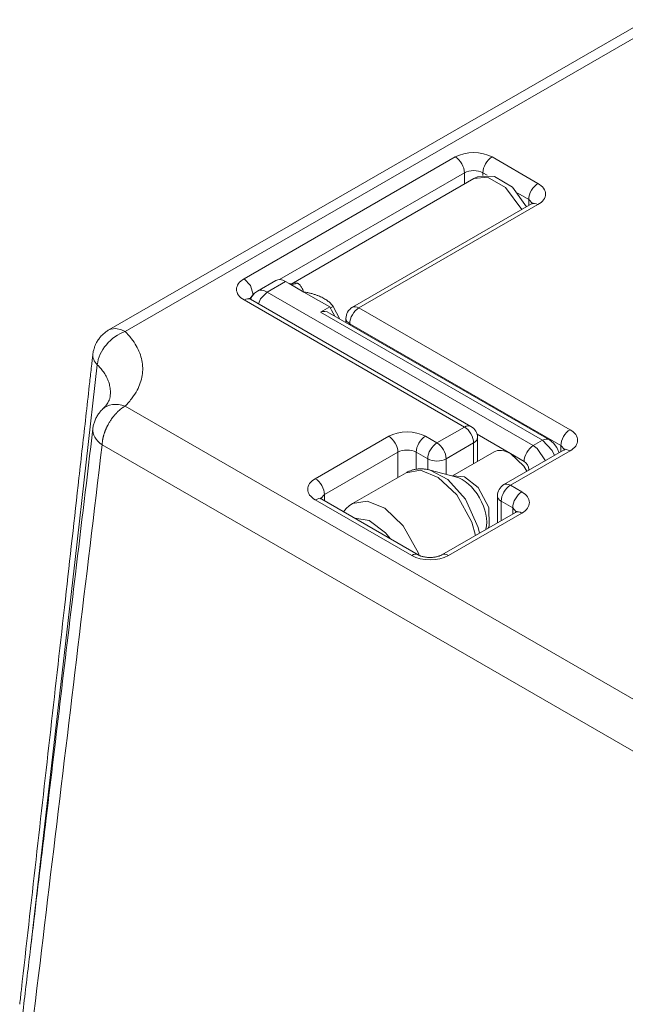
# Model space of a CAD drawing. Header units: millimetres. Extents: x 0 to 594, y 0 to 420.
# Tile 26 of 28: x 444 to 481, y 320 to 381. Entities that reach past the tile are written whole.
import ezdxf

# ---------------------------------------------------------------- set-up
doc = ezdxf.new("R2010")
doc.units = ezdxf.units.MM
doc.linetypes.add('K5LT_THIN', pattern=[0])
doc.layers.add('Системный слой (1)', color=7, linetype='Continuous', true_color=0x6c6c6c)

# ---------------------------------------------------------------- blocks, each defined once
blk = doc.blocks.new('U94')
at = {"layer": 'Системный слой (1)', "color": 7, "linetype": 'K5LT_THIN', "lineweight": 18, "true_color": 0xffffff}
for p, q in [((449.244, 362.096), (449.132, 362.044)), ((449.132, 362.044), (449.132, 362.044)), ((449.559, 362.136), (449.244, 362.096)), ((449.913, 362.051), (449.559, 362.136)), ((450.132, 361.945), (449.913, 362.051))]:
    blk.add_line(p, q, dxfattribs=at)
blk = doc.blocks.new('U131')
at = {"layer": 'Системный слой (1)', "color": 7, "linetype": 'K5LT_THIN', "lineweight": 18, "true_color": 0xffffff}
for p, q in [((458.28, 364.442), (458.101, 364.308)), ((457.959, 364.136), (457.86, 363.936)), ((458.101, 364.308), (457.959, 364.136))]:
    blk.add_line(p, q, dxfattribs=at)
blk = doc.blocks.new('U132')
at = {"layer": 'Системный слой (1)', "color": 7, "linetype": 'K5LT_THIN', "lineweight": 18, "true_color": 0xffffff}
for p, q in [((462.046, 363.861), (461.143, 364.383)), ((462.743, 363.459), (462.046, 363.861))]:
    blk.add_line(p, q, dxfattribs=at)
blk = doc.blocks.new('U133')
at = {"layer": 'Системный слой (1)', "color": 7, "linetype": 'K5LT_THIN', "lineweight": 18, "true_color": 0xffffff}
for p, q in [((462.844, 363.273), (462.743, 363.459)), ((462.946, 363.087), (462.844, 363.273)), ((463.047, 362.901), (462.946, 363.087))]:
    blk.add_line(p, q, dxfattribs=at)
blk = doc.blocks.new('U134')
at = {"layer": 'Системный слой (1)', "color": 7, "linetype": 'K5LT_THIN', "lineweight": 18, "true_color": 0xffffff}
for p, q in [((460.24, 364.904), (460.012, 365.036)), ((461.143, 364.383), (460.24, 364.904))]:
    blk.add_line(p, q, dxfattribs=at)
blk = doc.blocks.new('U135')
at = {"layer": 'Системный слой (1)', "color": 7, "linetype": 'K5LT_THIN', "lineweight": 18, "true_color": 0xffffff}
for p, q in [((473.871, 354.422), (474.699, 353.634)), ((474.699, 353.634), (474.895, 353.324))]:
    blk.add_line(p, q, dxfattribs=at)
blk = doc.blocks.new('U136')
at = {"layer": 'Системный слой (1)', "color": 7, "linetype": 'K5LT_THIN', "lineweight": 18, "true_color": 0xffffff}
for p, q in [((471.853, 371.488), (471.622, 371.38)), ((472.884, 371.511), (471.853, 371.488)), ((474.006, 370.84), (472.884, 371.511)), ((474.87, 369.639), (474.006, 370.84))]:
    blk.add_line(p, q, dxfattribs=at)
blk = doc.blocks.new('U137')
at = {"layer": 'Системный слой (1)', "color": 7, "linetype": 'K5LT_THIN', "lineweight": 18, "true_color": 0xffffff}
for p, q in [((476.251, 355.278), (476.522, 355.066)), ((476.522, 355.066), (476.735, 354.788)), ((476.735, 354.788), (476.877, 354.468))]:
    blk.add_line(p, q, dxfattribs=at)
blk = doc.blocks.new('U138')
at = {"layer": 'Системный слой (1)', "color": 7, "linetype": 'K5LT_THIN', "lineweight": 18, "true_color": 0xffffff}
for p, q in [((463.595, 350.827), (463.756, 351.022)), ((463.756, 351.022), (463.943, 351.192)), ((463.943, 351.192), (464.151, 351.334))]:
    blk.add_line(p, q, dxfattribs=at)
blk = doc.blocks.new('U161')
at = {"layer": 'Системный слой (1)', "color": 7, "linetype": 'K5LT_THIN', "lineweight": 18, "true_color": 0xffffff}
for p, q in [((457.466, 365.199), (457.866, 364.777)), ((457.866, 364.777), (458.032, 364.234))]:
    blk.add_line(p, q, dxfattribs=at)
blk = doc.blocks.new('U164')
at = {"layer": 'Системный слой (1)', "color": 7, "linetype": 'K5LT_THIN', "lineweight": 18, "true_color": 0xffffff}
for p, q in [((448.417, 359.899), (447.053, 347.884)), ((447.053, 347.884), (445.683, 335.874)), ((445.683, 335.874), (444.303, 323.874))]:
    blk.add_line(p, q, dxfattribs=at)
blk = doc.blocks.new('U166')
at = {"layer": 'Системный слой (1)', "color": 7, "linetype": 'K5LT_THIN', "lineweight": 18, "true_color": 0xffffff}
for p, q in [((464.151, 351.334), (465.046, 351.486)), ((465.046, 351.486), (466.131, 351.045)), ((466.131, 351.045), (467.273, 349.966)), ((467.273, 349.966), (468.204, 348.286)), ((468.204, 348.286), (468.253, 348.141))]:
    blk.add_line(p, q, dxfattribs=at)
blk = doc.blocks.new('U167')
at = {"layer": 'Системный слой (1)', "color": 7, "linetype": 'K5LT_THIN', "lineweight": 18, "true_color": 0xffffff}
for p, q in [((468.927, 353.401), (470.016, 352.825)), ((470.016, 352.825), (471.115, 351.606)), ((471.115, 351.606), (471.889, 349.869)), ((471.889, 349.869), (471.964, 349.509))]:
    blk.add_line(p, q, dxfattribs=at)
blk = doc.blocks.new('U168')
at = {"layer": 'Системный слой (1)', "color": 7, "linetype": 'K5LT_THIN', "lineweight": 18, "true_color": 0xffffff}
for p, q in [((467.448, 353.238), (468.343, 353.39)), ((468.343, 353.39), (469.428, 352.948)), ((469.428, 352.948), (470.57, 351.869)), ((470.57, 351.869), (471.501, 350.189)), ((471.501, 350.189), (471.725, 349.371))]:
    blk.add_line(p, q, dxfattribs=at)
blk = doc.blocks.new('U169')
at = {"layer": 'Системный слой (1)', "color": 7, "linetype": 'K5LT_THIN', "lineweight": 18, "true_color": 0xffffff}
for p, q in [((475.851, 355.238), (476.451, 354.605)), ((476.451, 354.605), (476.593, 354.304))]:
    blk.add_line(p, q, dxfattribs=at)
blk = doc.blocks.new('U170')
at = {"layer": 'Системный слой (1)', "color": 7, "linetype": 'K5LT_THIN', "lineweight": 18, "true_color": 0xffffff}
for p, q in [((475.519, 354.738), (475.285, 354.912)), ((476.027, 353.978), (475.519, 354.738))]:
    blk.add_line(p, q, dxfattribs=at)
blk = doc.blocks.new('U171')
at = {"layer": 'Системный слой (1)', "color": 7, "linetype": 'K5LT_THIN', "lineweight": 18, "true_color": 0xffffff}
for p, q in [((470.32, 353.037), (471.045, 352.98)), ((471.045, 352.98), (471.879, 352.324)), ((471.879, 352.324), (472.538, 351.092)), ((472.538, 351.092), (472.562, 349.967)), ((472.562, 349.967), (472.496, 349.816))]:
    blk.add_line(p, q, dxfattribs=at)
blk = doc.blocks.new('U172')
at = {"layer": 'Системный слой (1)', "color": 7, "linetype": 'K5LT_THIN', "lineweight": 18, "true_color": 0xffffff}
for p, q in [((458.88, 364.383), (458.48, 363.961)), ((458.48, 363.961), (458.35, 363.653))]:
    blk.add_line(p, q, dxfattribs=at)
blk = doc.blocks.new('U173')
at = {"layer": 'Системный слой (1)', "color": 7, "linetype": 'K5LT_THIN', "lineweight": 18, "true_color": 0xffffff}
for p, q in [((460.483, 364.922), (460.36, 364.875)), ((460.613, 364.946), (460.483, 364.922)), ((460.742, 364.929), (460.613, 364.946))]:
    blk.add_line(p, q, dxfattribs=at)
blk = doc.blocks.new('U174')
at = {"layer": 'Системный слой (1)', "color": 7, "linetype": 'K5LT_THIN', "lineweight": 18, "true_color": 0xffffff}
for p, q in [((464.289, 350.426), (465.177, 350.284)), ((465.177, 350.284), (466.175, 349.53)), ((466.175, 349.53), (466.482, 349.16))]:
    blk.add_line(p, q, dxfattribs=at)
blk = doc.blocks.new('U175')
at = {"layer": 'Системный слой (1)', "color": 7, "linetype": 'K5LT_THIN', "lineweight": 18, "true_color": 0xffffff}
for p, q in [((472.452, 371.474), (471.622, 371.38)), ((473.568, 370.838), (472.452, 371.474)), ((474.578, 369.471), (473.568, 370.838))]:
    blk.add_line(p, q, dxfattribs=at)

msp = doc.modelspace()

# ---------------------------------------------------------------- linework, layer by layer
at = {"layer": 'Системный слой (1)', "color": 7, "linetype": 'K5LT_THIN', "lineweight": 18, "true_color": 0xffffff}
for p, q in [((482.2721, 381.1775), (449.1317, 362.0438)), ((483.2721, 381.0784), (450.1318, 361.9448)), ((470.4767, 372.7112), (457.466, 365.1994)), ((475.5679, 371.0782), (472.7395, 372.7112)), ((471.0424, 371.7314), (459.6459, 365.1516)), ((471.0424, 371.0454), (471.0424, 371.7314)), ((472.1738, 371.5667), (472.1738, 371.7314)), ((472.4352, 371.5804), (472.1738, 371.7314)), ((471.6223, 371.3802), (460.3552, 364.8751)), ((475.0022, 370.0984), (474.3366, 370.4827)), ((464.137, 363.4427), (475.1679, 369.8114)), ((475.0022, 370.0984), (475.2253, 369.849)), ((475.0022, 369.7158), (475.0022, 370.0984)), ((464.537, 363.4031), (475.5679, 369.7718)), ((459.4115, 365.0955), (458.2802, 364.4423)), ((460.0115, 365.0361), (458.8802, 364.3829)), ((475.2851, 354.9115), (458.8802, 364.3829)), ((457.466, 363.893), (471.0424, 356.0546)), ((457.8086, 363.9702), (458.0089, 364.2059)), ((457.866, 363.9326), (471.4424, 356.0943)), ((462.0463, 363.8613), (462.0463, 363.8613)), ((462.1772, 363.1326), (462.7429, 363.4591)), ((475.8507, 355.2381), (462.1772, 363.1326)), ((462.953, 363.483), (462.7744, 363.3863)), ((463.3661, 362.7167), (462.953, 363.483)), ((477.5478, 355.8913), (464.537, 363.4031)), ((476.2507, 355.2778), (462.7285, 363.0848)), ((463.737, 362.5026), (463.737, 362.7499)), ((463.9713, 362.3673), (463.9713, 362.4233)), ((476.9821, 354.9115), (463.9713, 362.4233)), ((449.2098, 357.9308), (449.2098, 357.9307)), ((450.1318, 357.3496), (483.2721, 338.2161)), ((471.0424, 356.0546), (469.3454, 355.0748)), ((466.3755, 355.4831), (461.85, 352.8703)), ((469.3454, 355.0748), (468.6382, 355.4831)), ((473.8708, 354.4217), (471.8152, 355.6085)), ((471.8424, 353.9269), (471.8424, 355.4014)), ((475.8507, 355.2381), (475.2851, 354.9115)), ((448.7184, 354.9576), (481.8587, 335.8241)), ((471.6081, 355.0748), (469.911, 354.0951)), ((471.6081, 353.7917), (471.6081, 355.0748)), ((476.9821, 354.5289), (476.9821, 354.9115)), ((476.9821, 354.9115), (477.2052, 354.6621)), ((466.9412, 354.5033), (462.4157, 351.8905)), ((466.9412, 352.9447), (466.9412, 354.5033)), ((468.0726, 353.4544), (468.0726, 354.5033)), ((468.7797, 354.0951), (468.0726, 354.5033)), ((468.7797, 353.4345), (468.7797, 354.0951)), ((469.911, 353.1441), (469.911, 354.0951)), ((470.3073, 353.0407), (472.8708, 354.5207)), ((473.4708, 352.5017), (477.1478, 354.6246)), ((473.8708, 352.4621), (477.5478, 354.585)), ((474.7194, 353.9318), (473.8708, 354.4217)), ((475.0022, 353.3858), (475.0022, 353.4419)), ((475.0528, 353.415), (475.0022, 353.4419)), ((464.1512, 351.334), (467.4483, 353.2375)), ((470.4956, 352.9916), (468.9271, 353.4009)), ((470.4956, 352.9916), (470.4955, 352.9916)), ((474.5779, 352.0538), (473.8708, 352.4621)), ((462.1926, 351.6411), (462.4157, 351.8905)), ((462.25, 351.6035), (468.1897, 348.1743)), ((462.4157, 351.5079), (462.4157, 351.8905)), ((473.0708, 350.1479), (473.0708, 351.8089)), ((461.85, 351.5639), (467.7897, 348.1346)), ((474.0123, 351.074), (473.3052, 351.4823)), ((473.3052, 350.2831), (473.3052, 351.4823)), ((474.0123, 350.6914), (474.0123, 351.074)), ((474.0123, 351.074), (474.2353, 350.8246)), ((469.6525, 348.1743), (474.1779, 350.787)), ((470.0525, 348.1346), (474.5779, 350.7474)), ((472.3589, 349.7641), (472.35, 349.7317)), ((472.3589, 349.7641), (472.3589, 349.7641))]:
    msp.add_line(p, q, dxfattribs=at)
for centre, start, end in [((464.537, 362.7499), 120, 180), ((471.0424, 355.4014), 0, 60), ((473.8708, 351.8089), 120, 180)]:
    msp.add_arc(centre, 0.8, start, end, dxfattribs=at)
for centre, major_axis, ratio, start_param, end_param in [((471.6081, 372.058), (-1.6, 0), 0.5773503, 3.9269908, 5.4977871), ((470.4767, 372.058), (-0.4, 0.6928), 0.5773503, 3.9269908, 5.4977871), ((472.7395, 372.058), (0.4, 0.6928), 0.5773503, 0.7853982, 2.3561945), ((471.6081, 371.4048), (-0.8, 0), 0.5773503, 3.9269908, 5.4977871), ((475.5679, 370.425), (0.4, 0.6928), 0.5773503, 0.7853982, 2.3561945), ((474.4365, 370.425), (1.6, 0), 0.5773503, 5.4977871, 7.0685835), ((475.5679, 369.1186), (-0.4, 0.6928), 0.5773503, 5.4977871, 6.2831853), ((458.5973, 364.5462), (-1.6, 0), 0.5773503, 5.4977871, 7.0685835), ((460.0115, 364.0563), (-0.6, 1.0392), 0.5773503, 5.4977871, 6.2831853), ((458.8802, 363.4031), (-0.6, 1.0392), 0.5773503, 5.4977871, 6.2831853), ((460.4908, 365.6598), (-0.2064, -0.7729), 0.9003558, 0.0024369, 0.6420692), ((457.466, 363.2398), (0.4, 0.6928), 0.5773503, 0, 0.7853982), ((462.6938, 362.1811), (-0.5024, 0.9593), 0.6028848, 5.5225976, 6.3079957), ((464.537, 362.7499), (0.4, 0.6928), 0.5773503, 0.7853982, 2.3561945), ((464.537, 362.7499), (-0.4, 0.6928), 0.5773503, 5.4977871, 6.2831853), ((464.537, 362.7499), (-0.8, 0), 0.5773503, 0, 0.7853982), ((450.1318, 360.3118), (-1.401, -1.4273), 0.7037753, 4.090339, 5.5571149), ((450.1318, 360.3118), (-1.9875, 0.223), 0.5375296, 6.2808897, 6.8767958), ((450.1318, 355.7166), (-1.401, 1.4273), 0.7037753, 5.334439, 6.2742434), ((450.1318, 355.7166), (1.9858, -0.2375), 0.6108835, 3.1481251, 3.9960895), ((471.0424, 355.4014), (0.4, 0.6928), 0.5773503, 0, 0.7853982), ((471.0424, 355.4014), (-0.4, 0.6928), 0.5773503, 3.9269908, 5.4977871), ((477.5478, 355.2381), (0.4, 0.6928), 0.5773503, 0.7853982, 2.3561945), ((476.4164, 355.2381), (1.6, 0), 0.5773503, 5.4977871, 7.0685835), ((467.5069, 354.8299), (-1.6, 0), 0.5773503, 3.9269908, 5.4977871), ((466.3755, 354.8299), (-0.4, 0.6928), 0.5773503, 3.9269908, 5.4977871), ((468.6382, 354.8299), (0.4, 0.6928), 0.5773503, 0.7853982, 2.3561945), ((471.0424, 355.4014), (0.8, 0), 0.5773503, 5.4977871, 6.2831853), ((475.8507, 354.585), (0.4, 0.6928), 0.5773503, 0, 0.7853982), ((467.5069, 354.1767), (-0.8, 0), 0.5773503, 3.9269908, 5.4977871), ((469.3454, 354.4217), (0.4, 0.6928), 0.5773503, 0.7853982, 2.3561945), ((469.3454, 354.4217), (0.4, -0.6928), 0.5773503, 0.7853982, 2.3561945), ((473.8708, 352.7887), (1, -1.7321), 0.5773503, 2.3561945, 3.1415927), ((475.2851, 354.2584), (-0.4, -0.6928), 0.5773503, 3.9269908, 5.4977871), ((477.5478, 353.9318), (-0.4, 0.6928), 0.5773503, 5.4977871, 6.2831853), ((469.3454, 354.4217), (0.8, 0), 0.5773503, 3.9269908, 5.4977871), ((474.7194, 353.6052), (0.2, -0.3464), 0.5773503, 0.7853982, 2.3561945), ((462.9814, 352.2171), (-1.6, 0), 0.5773503, 5.4977871, 7.0685835), ((461.85, 352.2171), (-0.4, 0.6928), 0.5773503, 3.9269908, 5.4977871), ((470.8963, 351.0713), (1.0723, -1.8573), 0.5773503, 0.5179747, 2.623618), ((473.8708, 351.8089), (-0.4, -0.6928), 0.5773503, 3.9269908, 5.4977871), ((473.8708, 351.8089), (-0.4, 0.6928), 0.5773503, 5.4977871, 6.2831853), ((461.85, 350.9107), (0.4, 0.6928), 0.5773503, 0, 0.7853982), ((473.8708, 351.8089), (-0.8, 0), 0.5773503, 0, 0.7853982), ((474.5779, 351.4006), (0.4, 0.6928), 0.5773503, 0.7853982, 2.3561945), ((473.4466, 351.4006), (1.6, 0), 0.5773503, 5.4977871, 7.0685835), ((474.5779, 350.0942), (-0.4, 0.6928), 0.5773503, 5.4977871, 6.2831853), ((467.7897, 347.4814), (0.4, 0.6928), 0.5773503, 0, 0.7853982), ((468.9211, 348.7878), (1.6, 0), 0.5773503, 3.9269908, 5.4977871), ((470.0525, 347.4814), (-0.4, 0.6928), 0.5773503, 5.4977871, 6.2831853)]:
    msp.add_ellipse(centre, major_axis=major_axis, ratio=ratio, start_param=start_param, end_param=end_param, dxfattribs=at)
for points, knots in [([(475.2648, 369.8847), (475.2645, 369.8843), (475.2641, 369.8838), (475.2605, 369.8797), (475.2572, 369.8762), (475.248, 369.8675), (475.2419, 369.862), (475.2263, 369.8496), (475.217, 369.8427), (475.201, 369.8318), (475.1956, 369.8283), (475.1832, 369.8204), (475.176, 369.8161), (475.1682, 369.8116), (475.1681, 369.8115), (475.1679, 369.8114)], [0, 0, 0, 0, 1.4, 1.4, 2.7840421, 2.7840421, 4.1840421, 4.1840421, 5.5840421, 5.5840421, 6.2277727, 6.2277727, 6.9828869, 6.9828869, 7, 7, 7, 7]), ([(460.2395, 364.9045), (460.2404, 364.904), (460.2423, 364.9029), (460.2463, 364.9009), (460.2486, 364.8997), (460.252, 364.8982), (460.2528, 364.8979), (460.2542, 364.8972), (460.2549, 364.897), (460.2561, 364.8964), (460.2567, 364.8962), (460.2577, 364.8957), (460.2582, 364.8956), (460.2592, 364.8952), (460.2597, 364.895), (460.2606, 364.8946), (460.261, 364.8944), (460.2622, 364.894), (460.2631, 364.8937), (460.2655, 364.8927), (460.2672, 364.8921), (460.2737, 364.8899), (460.2786, 364.8884), (460.2844, 364.8869)], [0, 0, 0, 0, 2.8, 2.8, 5.6, 5.6, 6.3322994, 6.3322994, 6.9594233, 6.9594233, 7.473305, 7.473305, 7.8943931, 7.8943931, 8.3154811, 8.3154811, 8.6431913, 8.6431913, 9.2986117, 9.2986117, 10.5627121, 10.5627121, 14, 14, 14, 14]), ([(460.3696, 364.8749), (460.3663, 364.8748), (460.3639, 364.8748), (460.3588, 364.8749), (460.3571, 364.875), (460.3527, 364.8752), (460.35, 364.8754), (460.3425, 364.876), (460.3366, 364.8766), (460.3239, 364.8784), (460.3169, 364.8795), (460.3016, 364.8826), (460.293, 364.8846), (460.2844, 364.8869)], [0, 0, 0, 0, 0.6, 0.6, 0.8569853, 0.8569853, 1.2, 1.2, 1.8, 1.8, 2.4, 2.4, 3, 3, 3, 3]), ([(461.1429, 364.3829), (461.116, 364.4343), (461.0813, 364.5275), (461.0201, 364.6406), (460.9671, 364.7277), (460.9173, 364.7946), (460.8678, 364.8484), (460.8204, 364.8879), (460.7781, 364.9138), (460.7528, 364.9253), (460.7423, 364.9295)], [0, 0, 0, 0, 2.1107963, 3.9328279, 5.4611129, 6.853494, 8.1099713, 9.3779497, 10.3412926, 11, 11, 11, 11]), ([(462.953, 363.483), (462.9265, 363.523), (462.8725, 363.5943), (462.7858, 363.6878), (462.6983, 363.7682), (462.6039, 363.8437), (462.4997, 363.9167), (462.3806, 363.9894), (462.2468, 364.0605), (462.0959, 364.1296), (461.9264, 364.1957), (461.738, 364.2573), (461.5378, 364.31), (461.3381, 364.3535), (461.2053, 364.372), (461.1429, 364.3829)], [0, 0, 0, 0, 1.022417, 1.9386425, 2.8320016, 3.7010912, 4.6913251, 5.7524013, 6.9231517, 8.2063085, 9.6165086, 11.1687285, 12.8489104, 14.4768027, 16, 16, 16, 16]), ([(457.866, 363.9326), (457.8653, 363.933), (457.8646, 363.9334), (457.8627, 363.9345), (457.8616, 363.9352), (457.8604, 363.9359), (457.8604, 363.9359), (457.8582, 363.9372), (457.856, 363.9385), (457.85, 363.9421), (457.8463, 363.9444), (457.8362, 363.9508), (457.8302, 363.9548), (457.8202, 363.9617), (457.8161, 363.9646), (457.8051, 363.9727), (457.7988, 363.9777), (457.7883, 363.9866), (457.784, 363.9904), (457.776, 363.9981), (457.7728, 364.0015), (457.7695, 364.0053), (457.7693, 364.0056), (457.7691, 364.0058)], [0, 0, 0, 0, 0.0774173, 0.0774173, 0.2101166, 0.2101166, 0.2128975, 0.2128975, 0.4645036, 0.4645036, 0.9290071, 0.9290071, 1.76124, 1.76124, 2.407564, 2.407564, 3.6370866, 3.6370866, 4.8470192, 4.8470192, 6.4470192, 6.4470192, 8, 8, 8, 8]), ([(449.1319, 362.0439), (449.1044, 362.0281), (449.0774, 362.0116), (448.9842, 361.9518), (448.92, 361.9049), (448.7915, 361.7988), (448.7267, 361.7379), (448.6089, 361.6111), (448.5564, 361.5468), (448.4607, 361.4136), (448.4173, 361.3448), (448.3464, 361.2157), (448.3166, 361.1545), (448.2629, 361.0274), (448.2403, 360.9652), (448.2023, 360.842), (448.1866, 360.7811), (448.1672, 360.6879), (448.1612, 360.655), (448.1522, 360.5979), (448.1488, 360.5735), (448.1453, 360.5443), (448.1448, 360.5396), (448.1443, 360.5349)], [0.3219941, 0.3219941, 0.3219941, 0.3219941, 0.9659823, 0.9659823, 2.5759528, 2.5759528, 4.3660951, 4.3660951, 6.0752538, 6.0752538, 7.7005862, 7.7005862, 9.0934308, 9.0934308, 10.4601142, 10.4601142, 11.7243083, 11.7243083, 12.4022573, 12.4022573, 12.9029525, 12.9029525, 13, 13, 13, 13]), ([(450.1318, 357.3496), (450.2966, 357.5115), (450.5782, 357.8318), (450.8824, 358.3116), (451.0831, 358.7767), (451.1968, 359.2349), (451.2286, 359.7007), (451.178, 360.1642), (451.0462, 360.6203), (450.8346, 361.067), (450.5748, 361.4549), (450.3278, 361.7457), (450.1853, 361.8923), (450.1318, 361.9448)], [0, 0, 0, 0, 1.6359662, 3.1244792, 4.4463859, 5.8077495, 7.1536975, 8.503924, 9.8500764, 11.1788171, 12.5350628, 13.4690725, 14, 14, 14, 14]), ([(448.1443, 360.5349), (448.144, 360.5323), (448.1437, 360.5296), (448.1431, 360.5244), (448.1428, 360.5217), (448.1419, 360.5138), (448.1413, 360.5086), (448.1396, 360.493), (448.1384, 360.4827), (448.1349, 360.4517), (448.1326, 360.4312), (448.1257, 360.3697), (448.1212, 360.3289), (448.1075, 360.207), (448.0984, 360.1259), (448.0712, 359.8838), (448.0531, 359.7229), (447.9992, 359.2425), (447.9634, 358.923), (447.8564, 357.9695), (447.7852, 357.3355), (447.5728, 355.4431), (447.4316, 354.1848), (447.01, 350.4293), (446.7296, 347.9321), (446.1486, 342.7598), (445.848, 340.0848), (445.2466, 334.7346), (444.9458, 332.0594), (444.3436, 326.7088), (444.0422, 324.0335), (443.7065, 321.0564), (443.6725, 320.7549), (443.6385, 320.4533)], [0, 0, 0, 0, 0.005, 0.005, 0.0101481, 0.0101481, 0.0202963, 0.0202963, 0.0404444, 0.0404444, 0.0804443, 0.0804443, 0.1598512, 0.1598512, 0.3174798, 0.3174798, 0.630366, 0.630366, 1.2513967, 1.2513967, 2.4839744, 2.4839744, 4.9301629, 4.9301629, 9.7846056, 9.7846056, 14.9845871, 14.9845871, 20.1845686, 20.1845686, 25.3845501, 25.3845501, 25.9705992, 25.9705992, 25.9705992, 25.9705992]), ([(449.2098, 357.9308), (449.2261, 358.0531), (449.2351, 358.283), (449.1903, 358.6074), (449.1022, 358.9043), (448.9731, 359.1882), (448.8061, 359.456), (448.6181, 359.6932), (448.4834, 359.8347), (448.4172, 359.8991)], [0, 0, 0, 0, 1.7854661, 3.3456231, 4.7407196, 6.1807314, 7.6341063, 8.9020848, 10, 10, 10, 10]), ([(448.7308, 357.144), (448.739, 357.152), (448.7471, 357.1601), (448.7693, 357.1824), (448.7831, 357.1966), (448.8032, 357.2177), (448.8099, 357.2248), (448.8196, 357.2353), (448.8229, 357.2388), (448.8277, 357.244), (448.8293, 357.2458), (448.8325, 357.2493), (448.8341, 357.251), (448.837, 357.2542), (448.8383, 357.2556), (448.8419, 357.2596), (448.8443, 357.2623), (448.8514, 357.2701), (448.856, 357.2753), (448.8695, 357.2907), (448.8783, 357.3008), (448.904, 357.331), (448.9203, 357.3508), (448.9665, 357.409), (448.994, 357.4465), (449.0466, 357.5238), (449.0708, 357.5633), (449.1108, 357.6351), (449.1271, 357.6678), (449.1541, 357.7284), (449.165, 357.7564), (449.1829, 357.8086), (449.19, 357.833), (449.202, 357.882), (449.2051, 357.9057), (449.2098, 357.9307), (449.2098, 357.9308), (449.2098, 357.9308)], [0, 0, 0, 0, 0.4848719, 0.4848719, 1.3470811, 1.3470811, 1.7789002, 1.7789002, 1.9951676, 1.9951676, 2.1034805, 2.1034805, 2.2117935, 2.2117935, 2.2994741, 2.2994741, 2.4645194, 2.4645194, 2.7894521, 2.7894521, 3.4290018, 3.4290018, 4.7081014, 4.7081014, 7.2456696, 7.2456696, 10.1618141, 10.1618141, 12.8696272, 12.8696272, 15.4910389, 15.4910389, 18.0497279, 18.0497279, 20.9980695, 20.9980695, 21, 21, 21, 21]), ([(448.7308, 357.144), (448.6722, 357.0865), (448.6171, 357.0252), (448.5142, 356.8958), (448.4667, 356.8276), (448.3801, 356.6855), (448.3412, 356.6115), (448.2731, 356.4597), (448.2438, 356.3817), (448.1954, 356.2238), (448.1762, 356.1438), (448.1558, 356.0278), (448.1506, 355.9924), (448.1462, 355.956), (448.1461, 355.9551), (448.1459, 355.9542)], [0, 0, 0, 0, 2.919623, 2.919623, 5.8685281, 5.8685281, 8.8304964, 8.8304964, 11.781619, 11.781619, 14.6970866, 14.6970866, 15.9676355, 15.9676355, 16, 16, 16, 16]), ([(448.7184, 354.9576), (448.7197, 354.9999), (448.7235, 355.0616), (448.7313, 355.1366), (448.7361, 355.1748), (448.7413, 355.2125), (448.7475, 355.2517), (448.7554, 355.298), (448.7633, 355.3388), (448.7716, 355.3789), (448.7792, 355.4128), (448.7852, 355.4384), (448.7913, 355.4634), (448.7988, 355.4927), (448.8084, 355.5285), (448.8158, 355.5548), (448.8224, 355.5775), (448.8354, 355.6215), (448.852, 355.6734), (448.8707, 355.7277), (448.8822, 355.76), (448.8942, 355.7925), (448.9067, 355.8256), (448.92, 355.8589), (448.9338, 355.8929), (448.9482, 355.9276), (448.9637, 355.9629), (448.9797, 355.9989), (448.9966, 356.0354), (449.0142, 356.0723), (449.032, 356.1084), (449.0634, 356.1707), (449.1188, 356.2738), (449.2101, 356.4267), (449.2944, 356.5509), (449.3502, 356.6264), (449.3683, 356.6505), (449.3843, 356.6714), (449.4047, 356.6976), (449.427, 356.7256), (449.4491, 356.7527), (449.4707, 356.7786), (449.4921, 356.8037), (449.513, 356.8279), (449.5339, 356.8514), (449.5614, 356.8818), (449.5891, 356.9114), (449.6169, 356.9404), (449.636, 356.9597), (449.65, 356.9739), (449.6645, 356.9878), (449.6806, 357.0039), (449.6995, 357.0217), (449.7138, 357.0355), (449.7287, 357.0489), (449.7462, 357.0653), (449.7686, 357.0852), (449.7911, 357.105), (449.8141, 357.1244), (449.837, 357.1437), (449.8604, 357.1627), (449.8841, 357.1815), (449.9081, 357.2), (449.9322, 357.2182), (449.9568, 357.236), (449.9812, 357.2535), (450.006, 357.2706), (450.031, 357.2874), (450.056, 357.3036), (450.0896, 357.3248), (450.1149, 357.3399), (450.1318, 357.3496)], [0, 0, 0, 0, 3.5787814, 5.1377212, 6.1184672, 6.6672869, 8.1681668, 9.2575318, 10.3382024, 11.385021, 12.4067531, 12.9895511, 13.385468, 14.3468657, 15.2667333, 16.162247, 16.3814249, 17.0259326, 19.5566307, 20.3826147, 21.2090487, 22.0450512, 22.8903377, 23.7530492, 24.6236111, 25.51913, 26.431561, 27.3700354, 28.3176866, 29.2840423, 30.2598051, 31.1617719, 34.203644, 38.4941424, 43.6695502, 44.8068366, 45.1760718, 45.8162323, 46.688915, 47.5528918, 48.3892166, 49.2069446, 49.9970603, 50.7780171, 51.5407893, 52.2946175, 53.7843256, 54.5299768, 55.2766404, 55.8114245, 56.0258965, 56.7766513, 57.5322303, 57.9816318, 58.2912503, 59.0554076, 59.8210904, 60.5931057, 61.3700127, 62.1556122, 62.9449414, 63.7439943, 64.5492376, 65.3625849, 66.1776791, 66.9984601, 67.823025, 68.6534101, 69.4857534, 70.322042, 72, 72, 72, 72]), ([(443.6379, 318.3443), (443.6382, 318.3463), (443.6384, 318.3484), (443.6398, 318.36), (443.641, 318.3696), (443.6444, 318.3981), (443.6467, 318.417), (443.6534, 318.4731), (443.6579, 318.5104), (443.6712, 318.6211), (443.6801, 318.6946), (443.7063, 318.9129), (443.7237, 319.0577), (443.7756, 319.4885), (443.81, 319.7746), (443.9131, 320.6321), (443.9818, 321.2036), (444.1868, 322.9095), (444.3231, 324.0441), (444.7297, 327.4308), (445, 329.6831), (445.5708, 334.4443), (445.8715, 336.9533), (446.4725, 341.9713), (446.773, 344.4804), (447.4309, 349.9777), (447.7885, 352.9659), (448.1459, 355.9542)], [0.0159853, 0.0159853, 0.0159853, 0.0159853, 0.0202747, 0.0202747, 0.0401373, 0.0401373, 0.0793127, 0.0793127, 0.1565644, 0.1565644, 0.3088693, 0.3088693, 0.6090821, 0.6090821, 1.202179, 1.202179, 2.3869078, 2.3869078, 4.7387778, 4.7387778, 9.4073425, 9.4073425, 14.6073254, 14.6073254, 19.8073082, 19.8073082, 25.9999141, 25.9999141, 25.9999141, 25.9999141]), ([(477.2447, 354.6978), (477.2444, 354.6975), (477.244, 354.697), (477.2404, 354.6929), (477.2371, 354.6894), (477.2279, 354.6806), (477.2218, 354.6752), (477.2062, 354.6628), (477.1969, 354.6558), (477.1809, 354.645), (477.1755, 354.6414), (477.1631, 354.6336), (477.1559, 354.6293), (477.1481, 354.6248), (477.148, 354.6247), (477.1478, 354.6246)], [0, 0, 0, 0, 1.4, 1.4, 2.7840421, 2.7840421, 4.1840421, 4.1840421, 5.5840421, 5.5840421, 6.2277727, 6.2277727, 6.9828869, 6.9828869, 7, 7, 7, 7]), ([(467.4483, 353.2375), (467.504, 353.2697), (467.5616, 353.2988), (467.6798, 353.3505), (467.7406, 353.3732), (467.8651, 353.412), (467.9289, 353.4281), (468.0596, 353.4536), (468.1265, 353.4629), (468.2634, 353.4747), (468.3333, 353.4769), (468.4764, 353.474), (468.5494, 353.4687), (468.6985, 353.4502), (468.7746, 353.4368), (468.876, 353.4138), (468.9016, 353.4076), (468.9271, 353.4009)], [0, 0, 0, 0, 1.7875443, 1.7875443, 3.584633, 3.584633, 5.4071488, 5.4071488, 7.2733357, 7.2733357, 9.2005123, 9.2005123, 11.2025837, 11.2025837, 13.2934196, 13.2934196, 14, 14, 14, 14]), ([(462.25, 351.6035), (462.2493, 351.6039), (462.2486, 351.6043), (462.2468, 351.6054), (462.2456, 351.6061), (462.2422, 351.6081), (462.2401, 351.6094), (462.2341, 351.613), (462.2303, 351.6153), (462.2203, 351.6217), (462.2142, 351.6257), (462.2043, 351.6326), (462.2002, 351.6355), (462.1892, 351.6436), (462.1829, 351.6486), (462.1723, 351.6575), (462.168, 351.6613), (462.1601, 351.669), (462.1569, 351.6724), (462.1536, 351.6762), (462.1534, 351.6765), (462.1532, 351.6767)], [0, 0, 0, 0, 0.0774173, 0.0774173, 0.2128975, 0.2128975, 0.4645036, 0.4645036, 0.9290071, 0.9290071, 1.76124, 1.76124, 2.407564, 2.407564, 3.6370866, 3.6370866, 4.8470192, 4.8470192, 6.4470192, 6.4470192, 8, 8, 8, 8]), ([(474.2748, 350.8603), (474.2745, 350.8599), (474.2742, 350.8595), (474.2706, 350.8554), (474.2673, 350.8518), (474.2581, 350.8431), (474.2519, 350.8377), (474.2364, 350.8253), (474.2271, 350.8183), (474.211, 350.8074), (474.2057, 350.8039), (474.1932, 350.7961), (474.1861, 350.7917), (474.1783, 350.7872), (474.1781, 350.7871), (474.1779, 350.787)], [0, 0, 0, 0, 1.4, 1.4, 2.7840421, 2.7840421, 4.1840421, 4.1840421, 5.5840421, 5.5840421, 6.2277727, 6.2277727, 6.9828869, 6.9828869, 7, 7, 7, 7]), ([(469.6525, 348.1743), (469.6518, 348.1739), (469.6511, 348.1735), (469.6491, 348.1723), (469.6479, 348.1716), (469.6444, 348.1696), (469.642, 348.1683), (469.6352, 348.1646), (469.6307, 348.1621), (469.6176, 348.1553), (469.6088, 348.1509), (469.5831, 348.1384), (469.5652, 348.1304), (469.5251, 348.1139), (469.5027, 348.1054), (469.4481, 348.0867), (469.4149, 348.0766), (469.3453, 348.0583), (469.3089, 348.0501), (469.2503, 348.039), (469.229, 348.0354), (469.165, 348.0257), (469.1216, 348.0206), (469.0469, 348.0147), (469.0159, 348.0129), (468.938, 348.0104), (468.8908, 348.0105), (468.7973, 348.0142), (468.7509, 348.0177), (468.6612, 348.0278), (468.6179, 348.0342), (468.5432, 348.0481), (468.5111, 348.0551), (468.4434, 348.072), (468.4082, 348.0822), (468.3633, 348.0972), (468.3516, 348.1012), (468.3106, 348.1162), (468.2829, 348.1276), (468.2323, 348.151), (468.2098, 348.1627), (468.1897, 348.1743)], [0, 0, 0, 0, 0.0393262, 0.0393262, 0.1081471, 0.1081471, 0.2359573, 0.2359573, 0.4719146, 0.4719146, 0.8946571, 0.8946571, 1.6614245, 1.6614245, 2.5070649, 2.5070649, 3.6221311, 3.6221311, 4.7371972, 4.7371972, 5.3595046, 5.3595046, 6.5762423, 6.5762423, 7.4225035, 7.4225035, 8.7005057, 8.7005057, 9.9754488, 9.9754488, 11.2132109, 11.2132109, 12.1870116, 12.1870116, 13.3500581, 13.3500581, 13.7716378, 13.7716378, 14.8750585, 14.8750585, 16, 16, 16, 16])]:
    msp.add_open_spline(points, degree=3, knots=knots, dxfattribs=at)
msp.add_open_spline([(444.2341, 317.5443), (444.7341, 321.7002), (445.732, 330.0133), (447.2261, 342.4849), (448.2211, 350.8), (448.7184, 354.9576)], degree=3, dxfattribs=at)

# ---------------------------------------------------------------- block references
at = {"layer": 'Системный слой (1)'}
for name in ['U136', 'U175', 'U161', 'U134', 'U131', 'U172', 'U173', 'U132', 'U133', 'U94', 'U164', 'U169', 'U137', 'U170', 'U135', 'U168', 'U167', 'U171', 'U138', 'U166', 'U174']:
    msp.add_blockref(name, (0, 0), dxfattribs=at)

doc.saveas('drawing.dxf')
